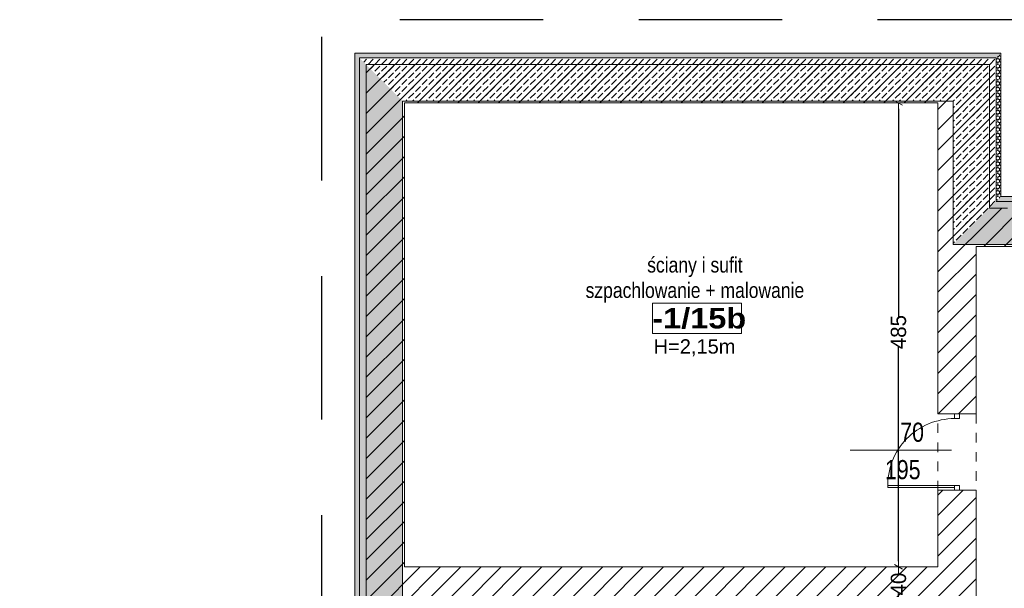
# Model space of a CAD drawing. Header units: millimetres. Extents: x -44596 to 32114, y 34976 to 82978.
# Tile 40 of 63: x 24701 to 25731, y 59187 to 59781. Entities that reach past the tile are written whole.
import ezdxf

# ---------------------------------------------------------------- set-up
doc = ezdxf.new("R2010")
doc.units = ezdxf.units.MM
doc.header["$MEASUREMENT"] = 0
doc.linetypes.add('Dashed-002', pattern=[20, 10, -10])
doc.linetypes.add('Przerywana długa', pattern=[250, 150, -100])
for name, color, linetype in [('311-RS', 7, 'Continuous'), ('410-Fundamenty', 7, 'Continuous'), ('499-Wymiary i opisy', 7, 'Continuous'), ('MF-NR', 7, 'Continuous'), ('MF_KRESKOWANIE', 7, 'Continuous'), ('MF_NR', 7, 'Continuous'), ('MF_OKNA', 7, 'Continuous'), ('MF_OPISY', 7, 'Continuous'), ('MF_przerywana', 7, 'Continuous'), ('MF_SCIANY_KONSTR', 7, 'Continuous'), ('MF_WIDOK', 7, 'Continuous')]:
    doc.layers.add(name, color=color, linetype=linetype)
doc.styles.add('GENERATED_STYLE_2', font='txt')
doc.styles.add('GENERATED_STYLE_4', font='txt')
doc.styles.add('GENERATED_STYLE_6', font='txt')
doc.dimstyles.new('GENERATED_STYLE__2', dxfattribs={"dimtxt": 16, "dimasz": 6.08, "dimexe": 0.18, "dimexo": 0.0625, "dimgap": 0.09, "dimtad": 1, "dimdec": 0, "dimzin": 0, "dimdsep": 46, "dimtxsty": 'GENERATED_STYLE_4', "dimblk": 'ARROWHEAD_2', "dimblk1": 'ARROWHEAD_2', "dimblk2": 'ARROWHEAD_2', "dimcen": 0.09, "dimse1": 1, "dimse2": 1, "dimclrd": 7, "dimclre": 7, "dimclrt": 7, "dimadec": 0, "dimazin": 0, "dimtfac": 1, "dimtdec": 4, "dimtmove": 0, "dimatfit": 3, "dimfxl": 1, "dimtolj": 1, "dimtzin": 0, "dimarcsym": 0})
pattern_1 = [(90, (5608535.7913, 4486378.8167), (-3.4641016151, 0), [2, -4]), (90, (5608534.0592, 4486381.8167), (-3.4641016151, 0), [2, -4]), (150, (5608535.7913, 4486380.8167), (1.7320508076, 3), [2, -4]), (150, (5608532.3272, 4486380.8167), (1.7320508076, 3), [2, -4]), (210, (5608535.7913, 4486378.8167), (-1.7320508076, 3), [2, -4]), (210, (5608532.3272, 4486378.8167), (-1.7320508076, 3), [2, -4])]
pattern_2 = [(45, (5608535.791, 4486378.817), (-7.071067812, 7.071067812), [7.5, -2.5]), (45, (5608535.791, 4486385.888), (-7.071067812, 7.071067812), [7.5, -2.5])]

# ---------------------------------------------------------------- blocks, each defined once
blk = doc.blocks.new('ARROWHEAD_2')
at = {"color": 0, "linetype": 'Continuous', "lineweight": 0}
for p, q in [((0, 0), (-1, 0)), ((-0.38, -0.66), (0.38, 0.66))]:
    blk.add_line(p, q, dxfattribs=at)
blk = doc.blocks.new('*D124')
at = {"layer": '499-Wymiary i opisy', "color": 7, "linetype": 'Continuous', "lineweight": -2}
for p, q in [((25620, 59203.4), (25620, 59201.2)), ((25620, 59175.6), (25620, 59181.7))]:
    blk.add_line(p, q, dxfattribs=at)
at = {"layer": 'Defpoints', "color": 0}
for p in [(25620, 59209.5), (25661.2, 59209.5), (25661.2, 59169.5)]:
    blk.add_point(p, dxfattribs=at)
at = {"layer": '499-Wymiary i opisy', "color": 7, "lineweight": -2, "xscale": 6.080000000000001, "yscale": 6.080000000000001, "zscale": 6.080000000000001}
for p, rotation in [((25620, 59209.5), 90), ((25620, 59169.5), 270)]:
    blk.add_blockref('ARROWHEAD_2', p, dxfattribs=dict(at, rotation=rotation))
at = {"layer": '499-Wymiary i opisy', "color": 7, "lineweight": 13, "insert": (25620, 59191.5), "char_height": 16, "attachment_point": 5, "rotation": 90, "style": 'GENERATED_STYLE_4'}
blk.add_mtext('\\A1;40', dxfattribs=at)
blk = doc.blocks.new('*D125')
at = {"layer": '499-Wymiary i opisy', "color": 7, "linetype": 'Continuous', "lineweight": -2}
for p, q in [((25620, 59688.4), (25620, 59469.8)), ((25620, 59215.6), (25620, 59440))]:
    blk.add_line(p, q, dxfattribs=at)
at = {"layer": 'Defpoints', "color": 0}
for p in [(25620, 59694.5), (25661.2, 59694.5), (25661.2, 59209.5)]:
    blk.add_point(p, dxfattribs=at)
at = {"layer": '499-Wymiary i opisy', "color": 7, "lineweight": -2, "xscale": 6.080000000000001, "yscale": 6.080000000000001, "zscale": 6.080000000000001}
for p, rotation in [((25620, 59694.5), 90), ((25620, 59209.5), 270)]:
    blk.add_blockref('ARROWHEAD_2', p, dxfattribs=dict(at, rotation=rotation))
at = {"layer": '499-Wymiary i opisy', "color": 7, "lineweight": 13, "insert": (25620, 59454.9), "char_height": 16, "attachment_point": 5, "rotation": 90, "style": 'GENERATED_STYLE_4'}
blk.add_mtext('\\A1;485', dxfattribs=at)
blk = doc.blocks.new('*D152')
at = {"layer": '499-Wymiary i opisy', "color": 7, "linetype": 'Continuous', "lineweight": -2}
for p, q in [((26820.5, 59740.4), (26820.5, 59688.4)), ((26820.5, 59602.6), (26820.5, 59660.5))]:
    blk.add_line(p, q, dxfattribs=at)
at = {"layer": 'Defpoints', "color": 0}
for p in [(25727.2, 59746.5), (26820.5, 59746.5), (26627.2, 59596.5)]:
    blk.add_point(p, dxfattribs=at)
at = {"layer": '499-Wymiary i opisy', "color": 7, "lineweight": -2, "xscale": 6.080000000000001, "yscale": 6.080000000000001, "zscale": 6.080000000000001}
for p, rotation in [((26820.5, 59746.5), 90), ((26820.5, 59596.5), 270)]:
    blk.add_blockref('ARROWHEAD_2', p, dxfattribs=dict(at, rotation=rotation))
at = {"layer": '499-Wymiary i opisy', "color": 7, "lineweight": 13, "insert": (26820.5, 59674.4), "char_height": 16, "attachment_point": 5, "rotation": 90, "style": 'GENERATED_STYLE_4'}
blk.add_mtext('\\A1;150', dxfattribs=at)

msp = doc.modelspace()

# ---------------------------------------------------------------- hatches: boundary and pattern name
at = {"layer": '410-Fundamenty', "linetype": 'Continuous', "lineweight": 0}
h = msp.add_hatch(dxfattribs=at)
h.set_pattern_fill('Styropian', color=251, style=0, pattern_type=2)
h.set_pattern_definition(pattern_1)
h.paths.add_polyline_path([(25727.2, 59746.5), (25051.2, 59746.5), (25056.2, 59741.5), (25722.2, 59741.5)])
h = msp.add_hatch(dxfattribs=at)
h.set_pattern_fill('Styropian', color=251, style=0, pattern_type=2)
h.set_pattern_definition(pattern_1)
h.paths.add_polyline_path([(25051.2, 59746.5), (25051.2, 58696.5), (25056.2, 58691.5), (25056.2, 59741.5)])
h = msp.add_hatch(dxfattribs=at)
h.set_pattern_fill('Styropian', color=251, style=0, pattern_type=2)
h.set_pattern_definition(pattern_1)
h.paths.add_polyline_path([(25727.2, 59596.5), (25727.2, 59746.5), (25722.2, 59741.5), (25722.2, 59591.5)])
h = msp.add_hatch(dxfattribs=at)
h.set_pattern_fill('beton', color=251, style=0, pattern_type=2)
h.set_pattern_definition(pattern_2)
h.paths.add_polyline_path([(25722.2, 59741.5), (25056.2, 59741.5), (25071.2, 59726.5), (25707.2, 59726.5)])
h = msp.add_hatch(dxfattribs=at)
h.set_pattern_fill('beton', color=251, style=0, pattern_type=2)
h.set_pattern_definition(pattern_2)
h.paths.add_polyline_path([(25056.2, 59741.5), (25056.2, 58691.5), (25071.2, 58676.5), (25071.2, 59726.5)])
h = msp.add_hatch(dxfattribs=at)
h.set_pattern_fill('beton', color=251, style=0, pattern_type=2)
h.set_pattern_definition(pattern_2)
h.paths.add_polyline_path([(25722.2, 59591.5), (25722.2, 59741.5), (25707.2, 59726.5), (25707.2, 59576.5)])
h = msp.add_hatch(dxfattribs=at)
h.set_pattern_fill('beton', color=251, style=0, pattern_type=2)
h.set_pattern_definition(pattern_2)
h.paths.add_polyline_path([(25707.2, 59726.5), (25071.2, 59726.5), (25076.2, 59721.5), (25702.2, 59721.5)])
h = msp.add_hatch(dxfattribs=at)
h.set_pattern_fill('beton', color=251, style=0, pattern_type=2)
h.set_pattern_definition(pattern_2)
h.paths.add_polyline_path([(25071.2, 59726.5), (25071.2, 58676.5), (25076.2, 58671.5), (25076.2, 59721.5)])
h = msp.add_hatch(dxfattribs=at)
h.set_pattern_fill('beton', color=251, style=0, pattern_type=2)
h.set_pattern_definition(pattern_2)
h.paths.add_polyline_path([(25707.2, 59576.5), (25707.2, 59726.5), (25702.2, 59721.5), (25702.2, 59571.5)])
h = msp.add_hatch(dxfattribs=at)
h.set_pattern_fill('beton', color=251, style=0, pattern_type=2)
h.set_pattern_definition(pattern_2)
h.paths.add_polyline_path([(25702.2, 59721.5), (25076.2, 59721.5), (25101.2, 59696.5), (25677.2, 59696.5)])
h = msp.add_hatch(dxfattribs=at)
h.set_pattern_fill('beton', color=251, style=0, pattern_type=2)
h.set_pattern_definition(pattern_2)
h.paths.add_polyline_path([(25076.2, 59721.5), (25076.2, 58671.5), (25101.2, 58646.5), (25101.2, 59696.5)])
h = msp.add_hatch(dxfattribs=at)
h.set_pattern_fill('beton', color=251, style=0, pattern_type=2)
h.set_pattern_definition(pattern_2)
h.paths.add_polyline_path([(25702.2, 59571.5), (25702.2, 59721.5), (25677.2, 59696.5), (25677.2, 59546.5)])
h = msp.add_hatch(dxfattribs=at)
h.set_pattern_fill('Styropian', color=251, style=0, pattern_type=2)
h.set_pattern_definition(pattern_1)
h.paths.add_polyline_path([(26627.2, 59596.5), (25727.2, 59596.5), (25722.2, 59591.5), (26622.2, 59591.5)])
h = msp.add_hatch(dxfattribs=at)
h.set_pattern_fill('beton', color=251, style=0, pattern_type=2)
h.set_pattern_definition(pattern_2)
h.paths.add_polyline_path([(26622.2, 59591.5), (25722.2, 59591.5), (25707.2, 59576.5), (26607.2, 59576.5)])
h = msp.add_hatch(dxfattribs=at)
h.set_pattern_fill('beton', color=251, style=0, pattern_type=2)
h.set_pattern_definition(pattern_2)
h.paths.add_polyline_path([(26602.2, 59571.5), (25702.2, 59571.5), (25677.2, 59546.5), (26577.2, 59546.5)])
h = msp.add_hatch(dxfattribs=at)
h.set_pattern_fill('beton', color=251, style=0, pattern_type=2)
h.set_pattern_definition(pattern_2)
h.paths.add_polyline_path([(26607.2, 59576.5), (25707.2, 59576.5), (25702.2, 59571.5), (26602.2, 59571.5)])
at = {"layer": 'MF_KRESKOWANIE', "linetype": 'Continuous', "lineweight": 13}
h = msp.add_hatch(dxfattribs=at)
h.set_pattern_fill('bloczki_ceramiczne', color=251, style=0, pattern_type=2)
h.set_pattern_definition([(45, (5608535.791, 4486378.817), (-10.606601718, 10.606601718), [])])
h.paths.add_polyline_path([(24763.2, 57052.5), (24763.2, 57033.5), (24775.2, 57033.5), (24777.2, 57033.5), (24777.2, 56840.5), (24801.2, 56840.5), (25377.2, 56840.5), (25512.2, 56840.5), (25512.2, 56880.5), (25401.2, 56880.5), (25401.2, 56912), (25401.2, 57188.5), (25471.2, 57188.5), (25491.2, 57188.5), (25491.2, 57228.5), (25401.2, 57228.5), (25401.2, 57330.5), (25251.2, 57330.5), (25251.2, 57290.5), (25271.2, 57290.5), (25271.2, 57227.5), (25277.2, 57227.5), (25277.2, 57290.5), (25361.2, 57290.5), (25361.2, 57188.5), (25361.2, 57150.5), (25277.2, 57150.5), (25277.2, 57157.5), (25271.2, 57157.5), (25271.2, 57150.5), (25243.2, 57150.5), (25243.2, 57137.5), (25249.2, 57137.5), (25249.2, 57144.5), (25361.2, 57144.5), (25361.2, 57060.5), (25249.2, 57060.5), (25249.2, 57067.5), (25243.2, 57067.5), (25243.2, 57047.5), (25249.2, 57047.5), (25249.2, 57054.5), (25361.2, 57054.5), (25361.2, 56970.5), (25249.2, 56970.5), (25249.2, 56977.5), (25243.2, 56977.5), (25243.2, 56957.5), (25249.2, 56957.5), (25249.2, 56964.5), (25361.2, 56964.5), (25361.2, 56880.5), (25249.2, 56880.5), (25249.2, 56887.5), (25243.2, 56887.5), (25243.2, 56880.5), (25144.2, 56880.5), (25144.2, 56887.5), (25138.2, 56887.5), (25138.2, 56880.5), (25026.2, 56880.5), (25026.2, 56964.5), (25138.2, 56964.5), (25138.2, 56957.5), (25144.2, 56957.5), (25144.2, 56977.5), (25138.2, 56977.5), (25138.2, 56970.5), (25026.2, 56970.5), (25026.2, 57054.5), (25138.2, 57054.5), (25138.2, 57047.5), (25144.2, 57047.5), (25144.2, 57067.5), (25138.2, 57067.5), (25138.2, 57060.5), (25026.2, 57060.5), (25026.2, 57144.5), (25138.2, 57144.5), (25138.2, 57137.5), (25144.2, 57137.5), (25144.2, 57150.5), (25130.2, 57150.5), (25130.2, 57290.5), (25171.2, 57290.5), (25171.2, 57330.5), (25001.2, 57330.5), (25001.2, 57290.5), (25034.2, 57290.5), (25034.2, 57227.5), (25040.2, 57227.5), (25040.2, 57290.5), (25124.2, 57290.5), (25124.2, 57150.5), (25040.2, 57150.5), (25040.2, 57157.5), (25034.2, 57157.5), (25034.2, 57150.5), (25020.2, 57150.5), (25020.2, 56880.5), (24921.2, 56880.5), (24921.2, 56887.5), (24915.2, 56887.5), (24915.2, 56880.5), (24801.2, 56880.5), (24801.2, 56964.5), (24915.2, 56964.5), (24915.2, 56957.5), (24921.2, 56957.5), (24921.2, 56977.5), (24915.2, 56977.5), (24915.2, 56970.5), (24801.2, 56970.5), (24801.2, 57054.5), (24915.2, 57054.5), (24915.2, 57047.5), (24921.2, 57047.5), (24921.2, 57067.5), (24915.2, 57067.5), (24915.2, 57060.5), (24801.2, 57060.5), (24801.2, 57144.5), (24915.2, 57144.5), (24915.2, 57137.5), (24921.2, 57137.5), (24921.2, 57150.5), (24893.2, 57150.5), (24893.2, 57157.5), (24887.2, 57157.5), (24887.2, 57150.5), (24801.2, 57150.5), (24801.2, 57290.5), (24887.2, 57290.5), (24887.2, 57227.5), (24893.2, 57227.5), (24893.2, 57290.5), (24921.2, 57290.5), (24921.2, 57330.5), (24801.2, 57330.5), (24801.2, 57450.5), (24921.2, 57450.5), (24921.2, 57490.5), (24801.2, 57490.5), (24801.2, 57795.5), (24801.2, 58644.5), (25300.2, 58644.5), (25101.2, 58684.5), (25103.2, 58684.5), (25103.2, 59169.5), (25661.2, 59169.5), (25661.2, 58986.5), (25701.2, 58986.5), (25701.2, 59289.5), (25661.2, 59289.5), (25661.2, 59209.5), (25103.2, 59209.5), (25103.2, 59694.5), (25661.2, 59694.5), (25661.2, 59369.5), (25701.2, 59369.5), (25701.2, 59544.5), (25944.2, 59544.5), (25961.2, 59544.5), (25961.2, 59369.5), (26001.2, 59369.5), (26001.2, 59544.5), (26381.2, 59544.5), (26381.2, 59537), (26381.2, 59527), (26421.2, 59537), (26421.2, 59544.5), (26575.2, 59544.5), (26575.2, 59487), (26615.2, 59487), (26615.2, 59584.5), (26577.2, 59584.5), (26001.2, 59584.5), (25734.2, 59584.5), (25715.2, 59584.5), (25715.2, 59734.5), (25677.2, 59734.5), (25063.2, 59734.5), (25063.2, 58703.5), (25063.2, 58684.5), (24763.2, 58684.5), (24763.2, 58370.5), (24763.2, 58340.5)])

# ---------------------------------------------------------------- linework, layer by layer
at = {"layer": '410-Fundamenty', "color": 251, "linetype": 'Continuous', "lineweight": 13}
for p, q in [((25722.2, 59741.5), (25056.2, 59741.5)), ((25056.2, 59741.5), (25056.2, 58691.5)), ((25722.2, 59591.5), (25722.2, 59741.5)), ((26622.2, 59591.5), (25722.2, 59591.5))]:
    msp.add_line(p, q, dxfattribs=at)
at = {"layer": '410-Fundamenty', "color": 251, "linetype": 'Continuous', "lineweight": 13, "flags": 128}
for points in [[(25727.2, 59746.5), (25051.2, 59746.5)], [(25051.2, 59746.5), (25051.2, 58696.5)], [(25727.2, 59596.5), (25727.2, 59746.5)], [(25101.2, 59696.5), (25677.2, 59696.5)], [(25101.2, 58646.5), (25101.2, 59696.5)], [(25677.2, 59696.5), (25677.2, 59546.5)], [(26627.2, 59596.5), (25727.2, 59596.5)], [(25677.2, 59546.5), (26577.2, 59546.5)]]:
    msp.add_lwpolyline(points, dxfattribs=at)
at = {"layer": 'MF-NR', "color": 251, "linetype": 'Continuous', "lineweight": 13}
for p, q in [((25362.5, 59485.3), (25455.8, 59485.3)), ((25362.5, 59453.4), (25362.5, 59485.3)), ((25455.8, 59485.3), (25455.8, 59453.4))]:
    msp.add_line(p, q, dxfattribs=at)
at = {"layer": 'MF-NR', "color": 251, "linetype": 'Continuous', "lineweight": 13, "flags": 128}
msp.add_lwpolyline([(25455.8, 59453.4), (25362.5, 59453.4)], dxfattribs=at)
at = {"layer": 'MF_OKNA', "color": 251, "linetype": 'Continuous', "lineweight": 13}
for p, q in [((25678.7, 59364.5), (25678.7, 59369.5)), ((25681.2, 59369.5), (25683.7, 59369.5)), ((25683.7, 59369.5), (25683.7, 59364.5)), ((25683.7, 59364.5), (25678.7, 59364.5)), ((25569.5, 59331.5), (25675.3, 59331.5)), ((25678.7, 59294.5), (25608.7, 59294.5)), ((25683.7, 59294.5), (25678.7, 59294.5)), ((25678.7, 59294.5), (25678.7, 59289.5)), ((25683.7, 59289.5), (25683.7, 59294.5)), ((25678.7, 59292.5), (25608.7, 59292.5)), ((25681.2, 59289.5), (25683.7, 59289.5))]:
    msp.add_line(p, q, dxfattribs=at)
msp.add_arc((25678.7, 59294.5), 70, 90, 181.6372, dxfattribs=at)
at = {"layer": 'MF_OPISY', "color": 251, "linetype": 'Przerywana długa', "lineweight": 30, "flags": 128}
msp.add_lwpolyline([(23190.2, 56267.5), (23190.2, 55002.5), (22890.2, 55002.5), (22890.2, 53806.5), (23039.2, 53806.5), (23039.2, 53652.5), (23039.2, 52892.5), (24235.2, 52892.5), (24235.2, 53042.5), (24836.2, 53042.5), (24836.2, 55735.5), (26302.2, 55735.5), (26302.2, 57351.5), (26362.2, 57351.5), (26362.2, 58435.5), (26662.2, 58435.5), (26662.2, 59631.5), (25762.2, 59631.5), (25762.2, 59781.5), (25016.2, 59781.5), (25016.2, 58730.5), (24716.2, 58730.5), (24716.2, 57080.5), (23550.2, 57080.5), (23550.2, 56267.5)], close=True, dxfattribs=at)
at = {"layer": 'MF_przerywana', "color": 251, "linetype": 'Dashed-002', "lineweight": 13, "flags": 128}
msp.add_lwpolyline([(25661.2, 59369.5), (25701.2, 59369.5), (25701.2, 59289.5), (25661.2, 59289.5)], close=True, dxfattribs=at)
at = {"layer": 'MF_SCIANY_KONSTR', "color": 251, "linetype": 'Continuous', "lineweight": 13}
for p, q in [((25063.2, 58694), (25063.2, 59734.5)), ((25063.2, 59734.5), (25677.2, 59734.5)), ((25677.2, 59734.5), (25715.2, 59734.5)), ((25715.2, 59734.5), (25715.2, 59584.5)), ((25103.2, 59209.5), (25103.2, 59694.5)), ((25103.2, 59694.5), (25661.2, 59694.5)), ((25661.2, 59694.5), (25661.2, 59369.5)), ((25734.2, 59584.5), (25715.2, 59584.5)), ((25701.2, 59369.5), (25701.2, 59544.5)), ((25944.2, 59544.5), (25701.2, 59544.5)), ((25661.2, 59369.5), (25701.2, 59369.5)), ((25661.2, 59289.5), (25661.2, 59209.5)), ((25661.2, 59209.5), (25661.2, 59289.5)), ((25661.2, 59289.5), (25701.2, 59289.5)), ((25701.2, 58986.5), (25701.2, 59289.5)), ((25661.2, 59209.5), (25103.2, 59209.5))]:
    msp.add_line(p, q, dxfattribs=at)
at = {"layer": 'MF_WIDOK', "color": 251, "linetype": 'Continuous', "lineweight": 15, "flags": 128}
msp.add_lwpolyline([(25362.5, 59485.3), (25455.8, 59485.3), (25455.8, 59453.4), (25362.5, 59453.4)], close=True, dxfattribs=at)

# ---------------------------------------------------------------- texts
at = {"layer": '311-RS', "color": 251, "linetype": 'Continuous', "lineweight": 13, "insert": (25407, 59533.2), "char_height": 16, "attachment_point": 2, "line_spacing_factor": 0.996429, "style": 'GENERATED_STYLE_4'}
msp.add_mtext('\\A1;{\\pqc;\\fArial Narrow|b0|i0|c238|p34;ściany i sufit\\P\\pqc;\\fArial Narrow|b0|i0|c238|p34;szpachlowanie + malowanie}', dxfattribs=at)
at = {"layer": 'MF_NR', "color": 251, "linetype": 'Continuous', "lineweight": 13, "insert": (25362.4, 59458.1), "char_height": 21.262, "attachment_point": 7, "style": 'GENERATED_STYLE_6'}
msp.add_mtext('\\A1;{\\pql;\\fArial Black|b0|i0|c238|p38;-1/15b}', dxfattribs=at)
at = {"layer": 'MF_OKNA', "color": 251, "linetype": 'Continuous', "lineweight": 13, "char_height": 20, "attachment_point": 4, "style": 'GENERATED_STYLE_2'}
for s, insert in [('\\A1;{\\W0.800000x;\\pql;\\fArial|b0|i0|c238|p38;70}', (25621.8, 59350.1)), ('\\A1;{\\W0.800000x;\\pql;\\fArial|b0|i0|c238|p38;195}', (25605.8, 59311))]:
    msp.add_mtext(s, dxfattribs=dict(at, insert=insert))
at = {"layer": 'MF_OPISY', "color": 251, "linetype": 'Continuous', "lineweight": 13, "insert": (25406.6, 59447.4), "char_height": 15, "attachment_point": 2, "style": 'GENERATED_STYLE_2'}
msp.add_mtext('\\A1;{\\pqc;\\fArial|b0|i0|c238|p38;H=2,15m}', dxfattribs=at)

# ---------------------------------------------------------------- dimensions: what is measured, and where the dimension line sits
at = {"layer": '499-Wymiary i opisy', "color": 251, "linetype": 'Continuous', "lineweight": 13}
for base, p1, p2, picture, middle in [((26820.5, 59746.5), (26627.2, 59596.5), (25727.2, 59746.5), '*D152', (26820.5, 59674.4)), ((25620, 59694.5), (25661.2, 59209.5), (25661.2, 59694.5), '*D125', (25620, 59454.9)), ((25620, 59209.5), (25661.2, 59169.5), (25661.2, 59209.5), '*D124', (25620, 59191.5))]:
    dim = msp.add_linear_dim(base=base, p1=p1, p2=p2, angle=90, dimstyle='GENERATED_STYLE__2', dxfattribs=at)
    dim.commit()
    dim.dimension.update_dxf_attribs({"geometry": picture, "text_midpoint": middle, "dimtype": 160, "text_rotation": 90})

doc.saveas('drawing.dxf')
